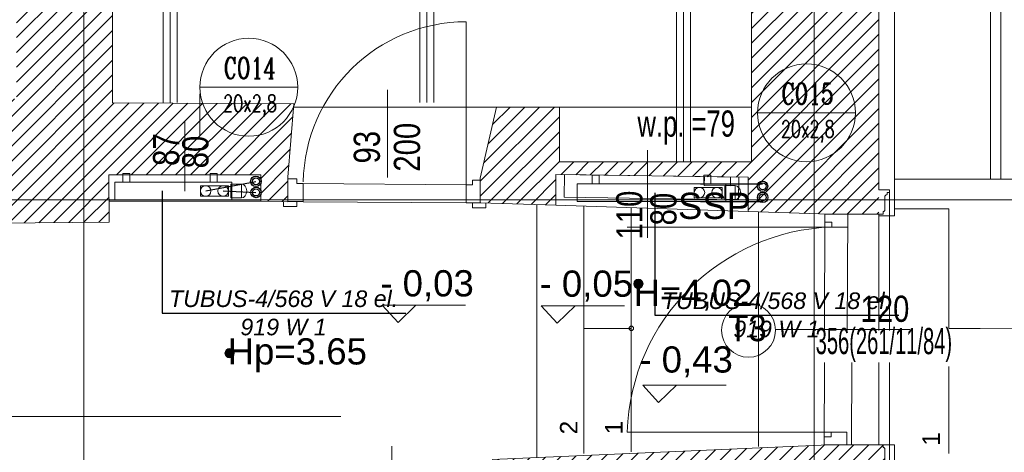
# Model space of a CAD drawing. Header units: millimetres. Extents: x -573548 to 674770, y -210017 to -47794.
# Tile 113 of 234: x 113524 to 119165, y -124928 to -122452. Entities that reach past the tile are written whole.
import ezdxf
from ezdxf.enums import TextEntityAlignment as Align
from ezdxf.lldxf.tags import DXFTag

# ---------------------------------------------------------------- set-up
doc = ezdxf.new("R2010")
doc.units = ezdxf.units.MM
for name, color, linetype, lineweight in [('_S_CO_OPIS_PION', 7, 'Continuous', 13), ('A.03 RZUT PARTERU_is$0$A-DRZWI_Nr_pióra__9', 8, 'Continuous', 9), ('A.03 RZUT PARTERU_is$0$A-OKNA-OPIS_Nr_pióra__2', 8, 'Continuous', 9), ('A.03 RZUT PARTERU_is$0$A-OKNA-OPIS_Nr_pióra__8', 8, 'Continuous', 9), ('A.03 RZUT PARTERU_is$0$A-WYSOKOSCI_Nr_pióra__20', 8, 'Continuous', 9), ('A.03 RZUT PARTERU_is$0$A-WYSOKOSCI_Nr_pióra__7', 8, 'Continuous', 9), ('A.03 RZUT PARTERU_is$0$A_okno_Nr_pióra__20', 8, 'Continuous', 9), ('A.03 RZUT PARTERU_is$0$COKÓŁ_Nr_pióra__1', 8, 'Continuous', 9), ('A.03 RZUT PARTERU_is$0$DIM MALY_Nr_pióra__8', 8, 'Continuous', 9), ('A.03 RZUT PARTERU_is$0$Drawing & Figure_Nr_pióra__18', 8, 'Continuous', 9), ('A.03 RZUT PARTERU_is$0$DRZWI_Nr_pióra__41', 8, 'Continuous', 9), ('A.03 RZUT PARTERU_is$0$Koty_Nr_pióra__1', 8, 'Continuous', 9), ('A.03 RZUT PARTERU_is$0$Koty_Nr_pióra__61', 8, 'Continuous', 9), ('A.03 RZUT PARTERU_is$0$linia nadproza_Nr_pióra__1', 8, 'Continuous', 9), ('A.03 RZUT PARTERU_is$0$Nowe_DRZWI_Nr_pióra__59', 8, 'Continuous', 9), ('A.03 RZUT PARTERU_is$0$Nowe_GRZEJNIK_Nr_pióra__59', 8, 'Continuous', 9), ('A.03 RZUT PARTERU_is$0$opaska_Nr_pióra__1', 8, 'Continuous', 9), ('A.03 RZUT PARTERU_is$0$opisy inne_Nr_pióra__1', 8, 'Continuous', 9), ('A.03 RZUT PARTERU_is$0$OSIE_Nr_pióra__1', 8, 'Continuous', 9), ('A.03 RZUT PARTERU_is$0$PARAPET_Nr_pióra__7', 8, 'Continuous', 9), ('A.03 RZUT PARTERU_is$0$podciagi_Nr_pióra__1', 8, 'Continuous', 9), ('A.03 RZUT PARTERU_is$0$PROG_Nr_pióra__1', 8, 'Continuous', 9), ('A.03 RZUT PARTERU_is$0$PROG_Nr_pióra__6', 8, 'Continuous', 9), ('A.03 RZUT PARTERU_is$0$SCHODY_Nr_pióra__1', 8, 'Continuous', 9), ('A.03 RZUT PARTERU_is$0$strop_Nr_pióra__1', 8, 'Continuous', 9), ('A.03 RZUT PARTERU_is$0$Structural - Bearing_Nr_pióra__21', 8, 'Continuous', 9), ('A.03 RZUT PARTERU_is$0$Structural - Grid', 8, 'Continuous', 9), ('A.03 RZUT PARTERU_is$0$Structural - Grid_Nr_pióra__17', 8, 'Continuous', 9), ('FLUID-Powrót', 7, 'Continuous', 30), ('FLUID-Zasilanie', 7, 'Continuous', 30), ('SAN_Armatura CO na rozwinięciu', 7, 'Continuous', 13), ('SAN_Armatura CO na rzucie', 7, 'Continuous', 13), ('SAN_Grzejniki CO na rzucie', 7, 'Continuous', 13), ('SAN_Przewody powrotne CO na rzucie', 5, 'Continuous', 40), ('SAN_Przewody zasilające CO na rzucie', 1, 'Continuous', 40)]:
    doc.layers.add(name, color=color, linetype=linetype, lineweight=lineweight)
doc.layers.add('SAN_Etykiety grzejników CO na rzucie', color=7, linetype='Continuous')
doc.layers.add('SAN_Piony CO na rzucie', color=8, linetype='Continuous')
doc.styles.add('A.03 RZUT PARTERU_is$0$STYL_AUTOMATYCZNY_2', font='arial.ttf')
doc.styles.add('A.03 RZUT PARTERU_is$0$STYL_AUTOMATYCZNY_3', font='arial.ttf', dxfattribs={"width": 0.8})
doc.styles.add('A.03 RZUT PARTERU_is$0$STYL_AUTOMATYCZNY_4', font='arial.ttf', dxfattribs={"width": 0.7})
doc.styles.add('A.03 RZUT PARTERU_is$0$STYL_AUTOMATYCZNY_6', font='arial.ttf', dxfattribs={"width": 0.9})
doc.styles.add('A.03 RZUT PARTERU_is$0$STYL_AUTOMATYCZNY_7', font='arial.ttf', dxfattribs={"width": 0.55})
doc.styles.add('Etykiety grzejników CO na rzucie', font='ariali.ttf')
doc.styles.add('JOLARD', font='complex.shx', dxfattribs={"width": 0.7})
tags = doc.linetypes.add('DASH', pattern=[15, 10, -5]).pattern_tags.tags
tags[6:7] = [DXFTag(74, 4), DXFTag(75, 0), DXFTag(340, '0'), DXFTag(46, 0.0), DXFTag(50, 0.0), DXFTag(44, 0.0), DXFTag(45, 0.0)]
tags[4:5] = [DXFTag(74, 4), DXFTag(75, 0), DXFTag(340, '0'), DXFTag(46, 0.0), DXFTag(50, 0.0), DXFTag(44, 0.0), DXFTag(45, 0.0)]
pattern_1 = [(45, (655149.01, 0), (-42.426407, 42.426407), [])]

# ---------------------------------------------------------------- blocks, each defined once
blk = doc.blocks.new('A.03 RZUT PARTERU_is$0$Standardowy znacznik osi')
at = {"layer": 'A.03 RZUT PARTERU_is$0$Structural - Grid_Nr_pióra__17'}
blk.add_line((1000, 0), (17855.4, 0), dxfattribs=at)
at = {"layer": 'A.03 RZUT PARTERU_is$0$Structural - Grid_Nr_pióra__17', "style": 'A.03 RZUT PARTERU_is$0$STYL_AUTOMATYCZNY_2'}
for tag, p in [('AC_MarkerText_1_0', (5, -80)), ('AC_MarkerText_1_1', (19360.4, -80))]:
    blk.add_attdef(tag, text='', height=350, rotation=270, dxfattribs=at).set_placement(p, align=Align.TOP_CENTER)
blk = doc.blocks.new('A.03 RZUT PARTERU_is$0$Standardowy znacznik osi_2')
at = {"layer": 'A.03 RZUT PARTERU_is$0$Structural - Grid_Nr_pióra__17'}
blk.add_line((1000, 0), (17853.1, 0), dxfattribs=at)
at = {"layer": 'A.03 RZUT PARTERU_is$0$Structural - Grid_Nr_pióra__17', "style": 'A.03 RZUT PARTERU_is$0$STYL_AUTOMATYCZNY_2'}
for tag, p in [('AC_MarkerText_1_0', (5, -80)), ('AC_MarkerText_1_1', (19358.1, -80))]:
    blk.add_attdef(tag, text='', height=350, rotation=270, dxfattribs=at).set_placement(p, align=Align.TOP_CENTER)
blk = doc.blocks.new('A.03 RZUT PARTERU_is$0$Standardowy znacznik osi_4')
at = {"layer": 'A.03 RZUT PARTERU_is$0$Structural - Grid_Nr_pióra__17'}
blk.add_line((1000, 0), (42868.7, 0), dxfattribs=at)
at = {"layer": 'A.03 RZUT PARTERU_is$0$Structural - Grid_Nr_pióra__17', "style": 'A.03 RZUT PARTERU_is$0$STYL_AUTOMATYCZNY_2'}
for tag, p in [('AC_MarkerText_1_0', (-250, -335)), ('AC_MarkerText_1_1', (44118.7, -335))]:
    blk.add_attdef(tag, text='', height=350, rotation=180, dxfattribs=at).set_placement(p, align=Align.TOP_CENTER)
blk = doc.blocks.new('A.03 RZUT PARTERU_is')
at = {"layer": 'A.03 RZUT PARTERU_is$0$A-WYSOKOSCI_Nr_pióra__7'}
for points in [[(772315, -98963, 1), (772261.6, -98963, 1)], [(769973.6, -99360.7, 1), (769920.2, -99360.7, 1)], [(769973.6, -99360.7, 1), (769920.2, -99360.7, 1)]]:
    blk.add_hatch(color=256, dxfattribs=at).paths.add_polyline_path(points)
at = {"layer": 'A.03 RZUT PARTERU_is$0$Drawing & Figure_Nr_pióra__18'}
h = blk.add_hatch(dxfattribs=at)
h.set_pattern_fill('Common_Brick_0004', color=256, style=0, pattern_type=2)
h.set_pattern_definition(pattern_1)
h.paths.add_polyline_path([(770987.1, -93245.2), (770987.1, -93515.2), (771086.3, -93805.2), (772936.3, -93805.2), (772936.3, -95695.8), (772936.3, -98265.2), (772340.4, -98265.2), (771836.3, -98265.2), (771836.3, -97951.7), (771476.3, -97951.7), (771383, -98358.9), (771383, -98370.3), (771382.9, -98499.2), (771816.5, -98513.5), (771816.5, -98337.3), (772340.4, -98345.2), (772916.5, -98354), (772916.5, -98549.8), (773385.3, -98565.2), (773487.6, -98565.2), (773666.3, -98565.2), (773666.3, -97440.2), (773666.3, -97404.1), (773666.1, -97375.2), (773656, -97375.2), (773656, -97365.2, -0.334097), (773627, -97344.6), (773622.8, -97333.9, 0.270785), (773571.7, -97288.2), (773571.7, -97275.5), (773521.3, -97275.5), (773456.3, -97046), (773253.9, -97026), (773253.9, -95704.4), (773341, -95695.8), (773456.3, -95684.4), (773521.3, -95454.9), (773571.7, -95454.9), (773571.7, -95442.2, 0.270785), (773622.8, -95396.6), (773627, -95385.8, -0.334097), (773656, -95365.2), (773656, -95355.2), (773656.1, -95355.2), (773666.3, -95355.2), (773666.3, -93035.2), (773387.3, -93035.2), (771326.3, -93035.2), (771316.3, -93035.2), (771316.3, -93045.5), (771306.3, -93045.5, -0.334097), (771285.7, -93074.5), (771274.9, -93078.7, 0.270785), (771229.3, -93129.8), (771216.6, -93180.2)])
h = blk.add_hatch(dxfattribs=at)
h.set_pattern_fill('Common_Brick_0004', color=256, style=0, pattern_type=2)
h.set_pattern_definition(pattern_1)
h.paths.add_polyline_path([(762167.7, -98833.9), (762170.2, -98833.9), (762170.2, -98675.1), (763310.3, -98664.6), (763510.3, -98662.8), (769255.8, -98610.2), (769255.7, -98340.1), (769690.7, -98340.1), (770125.7, -98340.1), (770125.8, -98490.3), (770280.9, -98493.8), (770280.9, -98352.6), (770314.2, -97934.4), (769776.3, -97931), (769276.3, -97927.8), (769276.3, -95925.2), (769136.3, -95925.2), (768726.3, -95975.2), (768726.3, -97905.2), (768556.3, -97905.2), (768556.3, -98305.2), (763510.3, -98341.8), (763310.3, -98343.2), (763036.3, -98345.2), (763036.3, -97945.2), (762796.3, -97945.2), (762824.4, -95945.1), (762332.5, -95904.5), (762204.5, -95904.5), (762202.5, -96064.2), (762392.5, -96066.6), (762390, -96264.9), (762383.9, -96746.6), (762193.9, -96744.2), (762169.6, -98675.1)])
h = blk.add_hatch(dxfattribs=at)
h.set_pattern_fill('Common_Brick_0004', color=256, style=0, pattern_type=2)
h.set_pattern_definition(pattern_1)
h.paths.add_polyline_path([(770995.1, -105193.8, -0.00203), (770994.5, -105193.8), (770994.6, -105198.5), (771224.7, -105261.5), (771225.1, -105311.9), (771237.8, -105311.8, 0.270785), (771283.9, -105362.5), (771294.6, -105366.7, -0.334097), (771315.5, -105395.5), (771325.5, -105395.4), (771325.6, -105405.7), (771326.3, -105405.7), (773665.4, -105385.5), (773666.3, -103185.2), (773656, -103185.2), (773656, -103175.2, -0.334097), (773627, -103154.6), (773622.8, -103143.9, 0.270785), (773571.7, -103098.2), (773571.7, -103085.5), (773521.3, -103085.5), (773456.3, -102856), (773253.9, -102836), (773253.9, -101623.2), (773253.9, -101454.4), (773382.3, -101441.7), (773502.2, -101272.2), (773521.3, -101204.9), (773549.8, -101204.9), (773666.3, -101040.2), (773666.3, -101095.3), (773666.3, -100025.2), (773726.2, -100025.2), (773726.2, -100010.2), (773713.2, -100010.2), (773713.2, -99998.2, -0.371445), (773700.2, -99982.3), (773700.2, -99910, 0.436052), (773690.2, -99900.2), (773690.2, -99885.2), (773380.3, -99885.2), (771450.3, -99968.7), (771451.2, -100106.1), (771436.2, -100358.5), (772920.5, -100322.4), (772922, -101430.2), (772922.8, -102091.2), (772926.3, -104651.8), (771100.2, -104667.6), (771100.2, -104667.9)])
at = {"layer": 'A.03 RZUT PARTERU_is$0$A-DRZWI_Nr_pióra__9'}
for p, q in [((770851.9, -97853.3), (770851.9, -98354.3)), ((769690.7, -98036.7), (769690.7, -98433.3)), ((772340.4, -98198.7), (772340.4, -98699.7)), ((773397.7, -98638.7), (772224.6, -98638.7)), ((773843.4, -99225.2), (773073.7, -99225.2)), ((770876.3, -99893.7), (770876.3, -100453))]:
    blk.add_line(p, q, dxfattribs=at)
blk.add_lwpolyline([(771302.6, -98393.4), (771301.9, -97464, 0.409286), (770368.7, -98380.6)], format="xyb", dxfattribs=at)
at = {"layer": 'A.03 RZUT PARTERU_is$0$A-OKNA-OPIS_Nr_pióra__8'}
blk.add_circle((772919.7, -99229.6), 154.1, dxfattribs=at)
at = {"layer": 'A.03 RZUT PARTERU_is$0$A-WYSOKOSCI_Nr_pióra__7'}
for centre in [(772288.3, -98963), (769946.9, -99360.7), (769946.9, -99360.7)]:
    blk.add_circle(centre, 26.7, dxfattribs=at)
at = {"layer": 'A.03 RZUT PARTERU_is$0$A_okno_Nr_pióra__20'}
blk.add_lwpolyline([(772666.6, -98350.2), (772816.5, -98352.4), (772815.8, -98402.4), (772665.8, -98400.2)], close=True, dxfattribs=at)
at = {"layer": 'A.03 RZUT PARTERU_is$0$COKÓŁ_Nr_pióra__1'}
for p, q in [((773756.3, -92945.2), (773756.3, -98574.9)), ((773666.3, -98574.9), (773756.3, -98574.9)), ((773666.2, -99885.2), (773756.3, -99885.2)), ((773756.3, -103175.3), (773756.3, -99885.2))]:
    blk.add_line(p, q, dxfattribs=at)
at = {"layer": 'A.03 RZUT PARTERU_is$0$DIM MALY_Nr_pióra__8'}
for p, q in [((769776.3, -97876.7), (769776.3, -98118.7)), ((770583.7, -99722.9), (764170.2, -99722.9))]:
    blk.add_line(p, q, dxfattribs=at)
at = {"layer": 'A.03 RZUT PARTERU_is$0$DRZWI_Nr_pióra__41'}
for p, q in [((770332.5, -98493.2), (770284.2, -98493.2)), ((771337.3, -98500.3), (771385.6, -98500.3))]:
    blk.add_line(p, q, dxfattribs=at)
for points in [[(770284.2, -98363.2), (770332.5, -98363.2), (770332.5, -98390.3), (770368.3, -98390.3), (770368.3, -98493.2), (770332.5, -98493.2), (770332.5, -98521.4)], [(771385.6, -98370.3), (771337.3, -98370.3), (771337.3, -98397.3), (771301.6, -98397.3), (771301.6, -98500.3), (771337.3, -98500.3), (771337.3, -98528.5)]]:
    blk.add_lwpolyline(points, dxfattribs=at)
for points in [[(770332.5, -98521.4), (770258.5, -98521.4, -0.414334), (770254.5, -98517.4), (770254.5, -98493.2)], [(771337.3, -98528.5), (771411.4, -98528.5, 0.414334), (771415.4, -98524.5), (771415.4, -98500.3)]]:
    blk.add_lwpolyline(points, format="xyb", dxfattribs=at)
at = {"layer": 'A.03 RZUT PARTERU_is$0$Koty_Nr_pióra__1'}
for points in [[(771297.5, -99086.1), (770820.2, -99086.1), (770911.4, -99185.7), (771013.5, -99086.1)], [(772209.8, -99089.6), (771732.5, -99089.6), (771823.7, -99189.1), (771925.8, -99089.6)], [(772790.5, -99543.8), (772313.2, -99543.8), (772404.4, -99643.4), (772506.6, -99543.8)]]:
    blk.add_lwpolyline(points, dxfattribs=at)
at = {"layer": 'A.03 RZUT PARTERU_is$0$linia nadproza_Nr_pióra__1'}
for p, q in [((770314.1, -97951.7), (771476.3, -97951.7)), ((772936.3, -97951.7), (771836.3, -97951.7)), ((772977.5, -98551.8), (772977.3, -99894.9)), ((773666.3, -98565.2), (773666.3, -99230.1)), ((773666.3, -99413.9), (773666.3, -99885.2))]:
    blk.add_line(p, q, dxfattribs=at)
at = {"layer": 'A.03 RZUT PARTERU_is$0$Nowe_DRZWI_Nr_pióra__59'}
for points in [[(773487.6, -98565.2), (773487.6, -98610.4), (773487.6, -98638.7), (773397.7, -98638.7), (773397.7, -98610.4), (773357.6, -98610.4), (773357.6, -98565.2)], [(773482.6, -99885.2), (773482.6, -99840.1), (773482.6, -99811.8), (773392.7, -99811.8), (773392.7, -99840.1), (773352.6, -99840.1), (773352.6, -99885.2)]]:
    blk.add_lwpolyline(points, close=True, dxfattribs=at)
for points in [[(773392.7, -99811.8), (772224.6, -99811.8, -0.394952), (773397.7, -98638.7)], [(773304.2, -99229.3, 0.003386), (773295.9, -99230.3)]]:
    blk.add_lwpolyline(points, format="xyb", dxfattribs=at)
at = {"layer": 'A.03 RZUT PARTERU_is$0$Nowe_GRZEJNIK_Nr_pióra__59'}
blk.add_lwpolyline([(771862.8, -98468), (772862.7, -98483.2), (772864.7, -98353.2), (771864.8, -98338)], close=True, dxfattribs=at)
at = {"layer": 'A.03 RZUT PARTERU_is$0$opaska_Nr_pióra__1'}
for points in [[(774365.4, -98364.9), (774365.4, -92335.2), (770520.8, -92335.2)], [(774305.4, -98364.9), (774305.4, -92395.2), (770490.1, -92395.2)]]:
    blk.add_lwpolyline(points, dxfattribs=at)
at = {"layer": 'A.03 RZUT PARTERU_is$0$OSIE_Nr_pióra__1'}
for p, q in [((769606.3, -93805.2), (769606.3, -97925.2)), ((771076.3, -93805.2), (771076.3, -97925.2)), ((772546.3, -93805.2), (772546.3, -98265.2))]:
    blk.add_line(p, q, dxfattribs=at)
at = {"layer": 'A.03 RZUT PARTERU_is$0$podciagi_Nr_pióra__1'}
for p, q in [((773726.3, -98425.2), (773726.3, -99230.1)), ((773726.3, -99413.9), (773726.2, -100010.2))]:
    blk.add_line(p, q, dxfattribs=at)
at = {"layer": 'A.03 RZUT PARTERU_is$0$PROG_Nr_pióra__1'}
for p, q in [((770125.8, -98490.3), (769255.8, -98490.5)), ((771816.5, -98513.5), (772916.5, -98549.8))]:
    blk.add_line(p, q, dxfattribs=at)
at = {"layer": 'A.03 RZUT PARTERU_is$0$PROG_Nr_pióra__6'}
for p, q in [((770368.3, -98390.3), (771301.6, -98397.3)), ((770368.3, -98493.8), (771301.6, -98500.3)), ((773357.6, -98574.9), (773355.1, -99225.2)), ((773487.6, -98565.2), (773485.1, -99230.1)), ((773354.4, -99413.9), (773352.6, -99885.2)), ((773512.1, -99413.9), (773510.3, -99885.2))]:
    blk.add_line(p, q, dxfattribs=at)
at = {"layer": 'A.03 RZUT PARTERU_is$0$SCHODY_Nr_pióra__1'}
for p, q in [((774496.3, -98364.9), (773756.3, -98364.9)), ((771706.3, -98509.9), (771706.3, -99955.2)), ((771976.3, -98518.8), (771976.3, -99935)), ((772246.3, -98527.7), (772246.3, -99925.4)), ((774066.3, -98534.9), (773756.3, -98534.9)), ((774066.3, -98534.9), (774066.3, -99217)), ((774066.3, -99437), (774066.3, -99934.5))]:
    blk.add_line(p, q, dxfattribs=at)
for points in [[(772248, -99219.2), (772156.1, -99220.2), (771976.3, -99220.2)], [(774498, -99221.2), (774246.1, -99220.2), (774066.3, -99220.2)]]:
    blk.add_lwpolyline(points, dxfattribs=at)
blk.add_lwpolyline([(772260.8, -99218.3, 1), (772235.3, -99218.3, 1)], format="xyb", close=True, dxfattribs=at)
at = {"layer": 'A.03 RZUT PARTERU_is$0$strop_Nr_pióra__1'}
for p, q in [((769566.3, -93805.2), (769566.3, -97925.2)), ((769646.3, -93805.2), (769646.3, -97925.2)), ((771036.3, -93805.2), (771036.3, -97925.2)), ((771116.3, -93805.2), (771116.3, -97925.2)), ((772506.3, -93805.2), (772506.3, -98265.2)), ((772586.3, -93805.2), (772586.3, -98265.2))]:
    blk.add_line(p, q, dxfattribs=at)
at = {"layer": 'A.03 RZUT PARTERU_is$0$Structural - Bearing_Nr_pióra__21'}
for p, q in [((772936.3, -93805.2), (772936.3, -98265.2)), ((769276.3, -95925.2), (769276.3, -97927.8)), ((773666.3, -97373.5), (773666.3, -98425.2)), ((770314.2, -97934.4), (769276.3, -97927.8)), ((770314.2, -97934.4), (770280.9, -98352.6)), ((771476.3, -97951.7), (771383, -98358.9)), ((771836.3, -97951.7), (771476.3, -97951.7)), ((771836.3, -98265.2), (771836.3, -97951.7)), ((772936.3, -98265.2), (771836.3, -98265.2)), ((769255.7, -98340.1), (769255.8, -98610.2)), ((770125.7, -98340.1), (769255.7, -98340.1)), ((770125.7, -98340.1), (770125.8, -98490.3)), ((770280.9, -98493.8), (770280.9, -98352.6)), ((771382.9, -98499.2), (771383, -98358.9)), ((771816.5, -98337.3), (771816.5, -98513.5)), ((772916.5, -98354), (771816.5, -98337.3)), ((772916.5, -98354), (772916.5, -98549.8)), ((770280.9, -98493.8), (770125.8, -98490.3)), ((771816.5, -98513.5), (771382.9, -98499.2)), ((773385.3, -98565.2), (772916.5, -98549.8)), ((773690.3, -98565.2), (773385.3, -98565.2)), ((762170.2, -98675.1), (769255.8, -98610.2)), ((773380.3, -99885.2), (771450.2, -99968.7)), ((773380.3, -99885.2), (773690.3, -99885.2))]:
    blk.add_line(p, q, dxfattribs=at)
for points in [[(773666.3, -98565.2), (773690.3, -98565.2), (773690.3, -98550.2, 0.436052), (773700.3, -98540.5), (773700.3, -98468.1, -0.371445), (773713.3, -98452.2), (773713.3, -98440.2), (773726.3, -98440.2), (773726.3, -98425.2), (773666.3, -98425.2), (773666.3, -98309.7)], [(773666.2, -99885.2), (773690.2, -99885.2), (773690.2, -99900.2, -0.436052), (773700.2, -99910), (773700.2, -99982.3, 0.371445), (773713.2, -99998.2), (773713.2, -100010.2), (773726.2, -100010.2), (773726.2, -100025.2), (773666.2, -100025.2), (773666.2, -100140.8)]]:
    blk.add_lwpolyline(points, format="xyb", dxfattribs=at)
at = {"layer": 'A.03 RZUT PARTERU_is$0$Structural - Grid', "zscale": 1000}
for name, p, rotation in [('A.03 RZUT PARTERU_is$0$Standardowy znacznik osi', (769111.3, -108395.1), 90), ('A.03 RZUT PARTERU_is$0$Standardowy znacznik osi_2', (773295.9, -108395.1), 90), ('A.03 RZUT PARTERU_is$0$Standardowy znacznik osi_4', (776832.4, -98482.5), 180)]:
    blk.add_blockref(name, p, dxfattribs=dict(at, rotation=rotation))
at = {"layer": 'A.03 RZUT PARTERU_is$0$A-OKNA-OPIS_Nr_pióra__2', "insert": (772913.2, -99218.1), "char_height": 150, "attachment_point": 5, "style": 'A.03 RZUT PARTERU_is$0$STYL_AUTOMATYCZNY_6'}
blk.add_mtext('\\A1;{\\pqc;\\fArial|b0|i0|c238|p0;\\W0.900000;T3}', dxfattribs=at)
at = {"layer": 'A.03 RZUT PARTERU_is$0$A-WYSOKOSCI_Nr_pióra__20', "insert": (772724.6, -98518.4), "char_height": 150, "attachment_point": 5, "style": 'A.03 RZUT PARTERU_is$0$STYL_AUTOMATYCZNY_2'}
blk.add_mtext('\\A1;{\\pqc;\\fArial|b0|i0|c238|p0;\\W1.000000;SSP}', dxfattribs=at)
at = {"layer": 'A.03 RZUT PARTERU_is$0$A-WYSOKOSCI_Nr_pióra__7', "char_height": 150, "attachment_point": 5, "style": 'A.03 RZUT PARTERU_is$0$STYL_AUTOMATYCZNY_2'}
for s, insert in [('\\A1;{\\pqc;\\fArial|b0|i0|c238|p0;\\W1.000000;H=4,02}', (772601.3, -99028.8)), ('\\A1;{\\pqc;\\fArial|b0|i0|c238|p0;\\W1.000000;Hp=3.65}', (770334.3, -99373))]:
    blk.add_mtext(s, dxfattribs=dict(at, insert=insert))
at = {"layer": 'A.03 RZUT PARTERU_is$0$Koty_Nr_pióra__61', "char_height": 150, "attachment_point": 7, "style": 'A.03 RZUT PARTERU_is$0$STYL_AUTOMATYCZNY_2'}
for s, insert in [('\\A1;{\\pql;\\fArial|b0|i0|c238|p0;\\W1.000000;- 0,03}', (770810, -99063.6)), ('\\A1;{\\pql;\\fArial|b0|i0|c238|p0;\\W1.000000;- 0,05}', (771722.3, -99065.4)), ('\\A1;{\\pql;\\fArial|b0|i0|c238|p0;\\W1.000000;- 0,43}', (772293.8, -99499.5))]:
    blk.add_mtext(s, dxfattribs=dict(at, insert=insert))
at = {"layer": 'A.03 RZUT PARTERU_is$0$opisy inne_Nr_pióra__1', "char_height": 150, "rotation": 90, "style": 'A.03 RZUT PARTERU_is$0$STYL_AUTOMATYCZNY_3'}
for s, insert, attachment_point in [('\\A1;{\\pqc;\\fArial|b0|i0|c238|p0;\\W0.800000;200}', (770963.6, -98181.8), 5), ('\\A1;{\\pql;\\fArial|b0|i0|c238|p0;\\W0.800000;87}', (769660.1, -98288.9), 7), ('\\A1;{\\pql;\\fArial|b0|i0|c238|p0;\\W0.800000;80}', (769827.3, -98302.6), 7), ('\\A1;{\\pqc;\\fArial|b0|i0|c238|p0;\\W0.800000;93}', (770733.8, -98181.8), 5), ('\\A1;{\\pqc;\\fArial|b0|i0|c238|p0;\\W0.800000;110}', (772237.4, -98570.3), 5), ('\\A1;{\\pqc;\\fArial|b0|i0|c238|p0;\\W0.800000;80}', (772432.9, -98535.9), 5)]:
    blk.add_mtext(s, dxfattribs=dict(at, insert=insert, attachment_point=attachment_point))
at = {"layer": 'A.03 RZUT PARTERU_is$0$opisy inne_Nr_pióra__1', "char_height": 150}
for s, insert, attachment_point, style in [('\\A1;{\\pqc;\\fArial|b0|i0|c238|p0;\\W0.800000;120}', (773701, -99107.5), 5, 'A.03 RZUT PARTERU_is$0$STYL_AUTOMATYCZNY_3'), ('\\A1;{\\pql;\\fArial|b0|i0|c238|p0;\\W0.550000;356(261/11/84)}', (773304.2, -99411.3), 7, 'A.03 RZUT PARTERU_is$0$STYL_AUTOMATYCZNY_7')]:
    blk.add_mtext(s, dxfattribs=dict(at, insert=insert, attachment_point=attachment_point, style=style))
at = {"layer": 'A.03 RZUT PARTERU_is$0$PARAPET_Nr_pióra__7', "insert": (772283.1, -98166.7), "char_height": 150, "attachment_point": 7, "style": 'A.03 RZUT PARTERU_is$0$STYL_AUTOMATYCZNY_4'}
blk.add_mtext('\\A1;{\\pql;\\fArial|b0|i0|c238|p0;\\W0.700000;w.p. =79}', dxfattribs=at)
at = {"layer": 'A.03 RZUT PARTERU_is$0$SCHODY_Nr_pióra__1', "char_height": 100, "attachment_point": 5, "rotation": 90, "style": 'A.03 RZUT PARTERU_is$0$STYL_AUTOMATYCZNY_2'}
for s, insert in [('\\A1;{\\pqc;\\fArial|b0|i0|c238|p0;\\W1.000000;2}', (771889.3, -99786.5)), ('\\A1;{\\pqc;\\fArial|b0|i0|c238|p0;\\W1.000000;1}', (772148.2, -99786.5)), ('\\A1;{\\pqc;\\fArial|b0|i0|c238|p0;\\W1.000000;1}', (773965.7, -99851.9))]:
    blk.add_mtext(s, dxfattribs=dict(at, insert=insert))
blk = doc.blocks.new('CZLVK_P_55_5_85_5_10')
at = {"layer": 'SAN_Grzejniki CO na rzucie'}
for points in [[(-340, -50), (-340, 0), (-300, 0), (-300, -50)], [(300, -50), (300, 0), (340, 0), (340, -50)], [(-425, -150), (425, -150), (425, -50), (-425, -50), (-425, -150)]]:
    blk.add_lwpolyline(points, dxfattribs=at)
blk = doc.blocks.new('VERTPIPECORETURN_P')
at = {"layer": 'SAN_Przewody powrotne CO na rzucie', "lineweight": 13}
blk.add_circle((0, 0), 30, dxfattribs=at)
blk = doc.blocks.new('VERTPIPECOSUPPLY_P')
at = {"layer": 'SAN_Przewody zasilające CO na rzucie', "lineweight": 13}
blk.add_circle((0, 0), 30, dxfattribs=at)
blk = doc.blocks.new('ZTGRZVK_P')
at = {"layer": 'SAN_Armatura CO na rozwinięciu'}
blk.add_lwpolyline([(50, 40), (110, 40), (110, -40), (50, -40), (50, 40)], dxfattribs=at)
blk.add_ellipse((110, 0), major_axis=(0, 40), ratio=0.75, start_param=3.141593, end_param=6.283185, dxfattribs=at)
blk = doc.blocks.new('ZAWGVK_P')
at = {"layer": 'SAN_Armatura CO na rzucie'}
blk.add_lwpolyline([(-80, 30), (80, 30), (80, -30), (-80, -30), (-80, 30)], dxfattribs=at)

msp = doc.modelspace()

# ---------------------------------------------------------------- linework, layer by layer
at = {"layer": '_S_CO_OPIS_PION', "lineweight": 9, "ltscale": 50}
for p, q in [((114556.7, -122838.6), (115117, -122838.6)), ((117752.1, -122985), (118312.5, -122985))]:
    msp.add_line(p, q, dxfattribs=at)
for centre in [(114836.8, -122838.6), (118032.3, -122985)]:
    msp.add_circle(centre, 280.2, dxfattribs=at)
at = {"layer": 'FLUID-Powrót', "color": 142, "linetype": 'DASH', "ltscale": 10}
for points in [[(114690, -123432.4), (114878.2, -123440.8)], [(117424.3, -123491.9), (117784.1, -123491.9)]]:
    msp.add_lwpolyline(points, dxfattribs=at)
at = {"layer": 'FLUID-Powrót', "color": 142, "linetype": 'DASH', "ltscale": 2}
for centre in [(114878.6, -123440.8), (117780.9, -123469)]:
    msp.add_circle(centre, 30, dxfattribs=at)
at = {"layer": 'FLUID-Powrót', "color": 142, "linetype": 'DASH', "ltscale": 10}
for centre in [(114878.2, -123440.8), (117780.4, -123469)]:
    msp.add_circle(centre, 20, dxfattribs=at)
at = {"layer": 'FLUID-Zasilanie', "color": 11, "linetype": 'Continuous'}
for points in [[(114590, -123432.4), (114878.2, -123377.1)], [(117424.3, -123391.9), (117780, -123391.9)]]:
    msp.add_lwpolyline(points, dxfattribs=at)
for centre, radius in [((114877.7, -123377.1, 0), 30), ((114878.2, -123377.1), 20), ((117780, -123405.4, 0), 30), ((117780.4, -123405.4), 20)]:
    msp.add_circle(centre, radius, dxfattribs=at)
at = {"layer": 'SAN_Etykiety grzejników CO na rzucie'}
for p, q in [((114340, -123432.4), (114340, -124132.4)), ((117163.8, -123443.8), (117163.8, -124143.8)), ((114340, -124132.4), (115737, -124132.4)), ((117163.8, -124143.8), (118560.8, -124143.8))]:
    msp.add_line(p, q, dxfattribs=at)
at = {"layer": 'SAN_Grzejniki CO na rzucie'}
for points in [[(114116, -123382.4), (114116, -123332.4), (114156, -123332.4), (114156, -123382.4)], [(114615, -123382.4), (114615, -123332.4), (114655, -123332.4), (114655, -123382.4)], [(114070, -123482.4), (114740, -123482.4), (114740, -123382.4), (114070, -123382.4), (114070, -123482.4)]]:
    msp.add_lwpolyline(points, dxfattribs=at)

# ---------------------------------------------------------------- block references
at = {"color": 150}
msp.add_blockref('A.03 RZUT PARTERU_is', (-655219.6, -25000), dxfattribs=at)
at = {"layer": 'SAN_Armatura CO na rzucie'}
for name, p in [('ZAWGVK_P', (114640, -123432.4)), ('ZTGRZVK_P', (114685, -123432.4)), ('ZAWGVK_P', (117469, -123441.7)), ('ZTGRZVK_P', (117514, -123441.7))]:
    msp.add_blockref(name, p, dxfattribs=at)
at = {"layer": 'SAN_Grzejniki CO na rzucie'}
msp.add_blockref('CZLVK_P_55_5_85_5_10', (117144, -123341.7), dxfattribs=at)
at = {"layer": 'SAN_Piony CO na rzucie'}
for name, p in [('VERTPIPECOSUPPLY_P', (114590, -123432.4)), ('VERTPIPECORETURN_P', (114690, -123432.4)), ('VERTPIPECOSUPPLY_P', (117419, -123441.7)), ('VERTPIPECORETURN_P', (117519, -123441.7))]:
    msp.add_blockref(name, p, dxfattribs=at)

# ---------------------------------------------------------------- texts
at = {"layer": '_S_CO_OPIS_PION', "lineweight": 9, "ltscale": 50, "style": 'JOLARD', "width": 0.7}
for s, height, p in [('CO14', 120, (114842, -122729)), ('CO15', 120, (118037.4, -122875.5)), ('20x2,8', 96, (114843.7, -122930.9)), ('20x2,8', 96, (118039.2, -123077.4))]:
    msp.add_text(s, height=height, dxfattribs=at).set_placement(p, align=Align.MIDDLE_CENTER)
at = {"layer": 'SAN_Etykiety grzejników CO na rzucie', "style": 'Etykiety grzejników CO na rzucie'}
for s, p in [('TUBUS-4/568 V 18 el.', (114380, -124096.4)), ('TUBUS-4/568 V 18 el.', (117203.8, -124107.8)), ('919 W 1', (114789, -124258.4)), ('919 W 1', (117612.8, -124269.8))]:
    msp.add_text(s, height=95, dxfattribs=at).set_placement(p)

doc.saveas('drawing.dxf')
